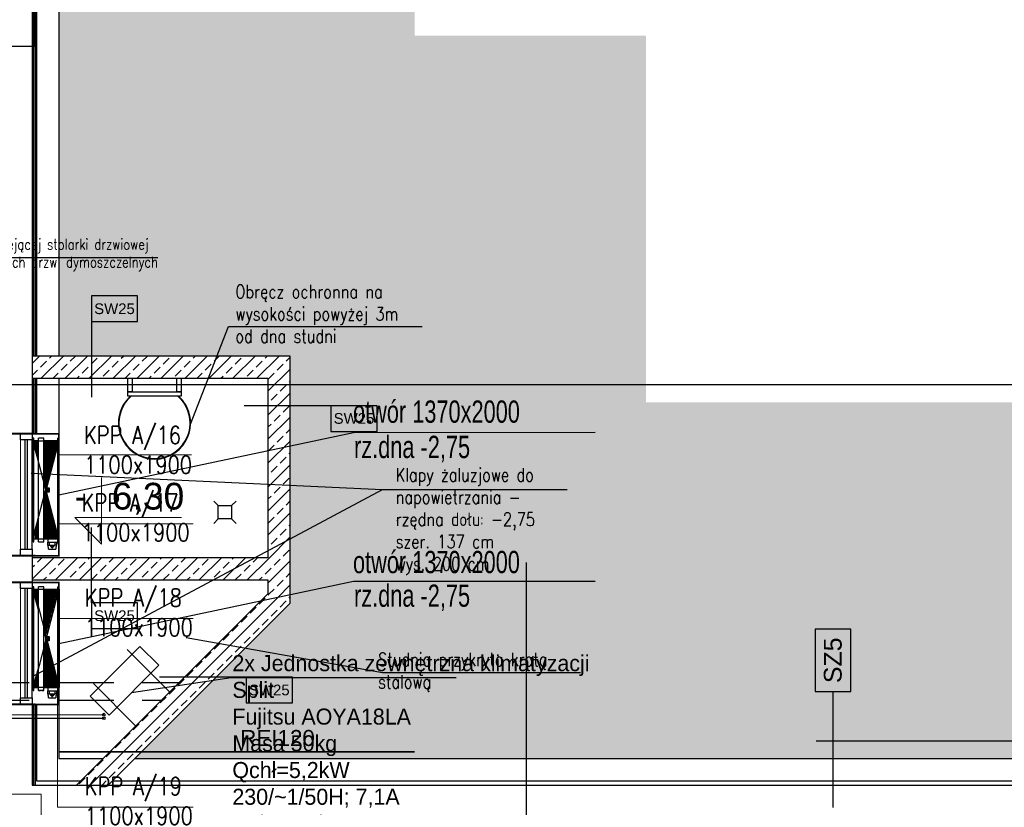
# Model space of a CAD drawing. Header units: centimetres. Extents: x -228435 to 46820, y -89367 to 152985.
# Tile 158 of 252: x -22230 to -11165, y 77352 to 86198. Entities that reach past the tile are written whole.
import ezdxf
from ezdxf.enums import TextEntityAlignment as Align

# ---------------------------------------------------------------- set-up
doc = ezdxf.new("R2010")
doc.units = ezdxf.units.CM
doc.header["$LTSCALE"] = 50
doc.header["$PDMODE"] = 35
doc.header["$PDSIZE"] = 0.1
for name, pattern in [('01-103-Went PP_poziom-0_5$0$DASHED', [0.75, 0.5, -0.25]), ('Kondygnacja  -0_5$0$DOT2', [3.175, 0, -3.175]), ('Kondygnacja  -0_5$0$HIDDEN', [9.525, 6.35, -3.175]), ('Osie rzutów$0$DASHDOT2', [12.7, 6.35, -3.175, 0, -3.175]), ('SU Lampy kwadratowe  -1$0$HIDDENX2', [19.05, 12.7, -6.35])]:
    doc.linetypes.add(name, pattern=pattern)
doc.layers.get('0').update_dxf_attribs({"color": 8})
doc.layers.get('DEFPOINTS').update_dxf_attribs({"color": 8})
for name, color, linetype in [('01-103-Went PP_poziom-0_5$0$L_Nawiew', 3, 'Continuous'), ('bgde_AJ_opis', 7, 'Continuous'), ('bgde_freon', 6, 'Continuous'), ('bgde_otwory', 170, 'Continuous'), ('bgde_urządzenia', 3, 'Continuous'), ('bgde_wymiary tłumik VAV', 7, 'Continuous'), ('Kondygnacja  -0_5$0$ARCH_CIENKIE_IST', 8, 'Continuous'), ('Kondygnacja  -0_5$0$ARCH_GRUNT', 8, 'Continuous'), ('Kondygnacja  -0_5$0$ARCH_INFO_KOTY_WYSOKOŚCIOWE_IST', 8, 'Continuous'), ('Kondygnacja  -0_5$0$ARCH_INFO_ODPORNOŚĆ OGNIOWA', 8, 'Continuous'), ('Kondygnacja  -0_5$0$ARCH_INFO_OPISY', 8, 'Continuous'), ('Kondygnacja  -0_5$0$ARCH_INFO_OPISY_PRZEGRODY', 8, 'Continuous'), ('Kondygnacja  -0_5$0$ARCH_INFO_OPISY_PRZEGRODY_IST', 8, 'Continuous'), ('Kondygnacja  -0_5$0$ARCH_MUROWANE_IST', 8, 'Continuous'), ('Kondygnacja  -0_5$0$ARCH_PROFILE', 8, 'Continuous'), ('Kondygnacja  -0_5$0$ARCH_STAL', 8, 'Continuous'), ('Kondygnacja  -0_5$0$ARCH_SZKŁO', 8, 'Continuous'), ('Kondygnacja  -0_5$0$ARCH_WYBURZENIA', 8, 'Kondygnacja  -0_5$0$DOT2'), ('Kondygnacja  -0_5$0$ARCH_WYPOSAŻENIE_SANITARNE', 8, 'Continuous'), ('Kondygnacja  -0_5$0$ARCH_WYPOSAŻENIE_SANITARNE_IST', 8, 'Continuous'), ('Kondygnacja  -0_5$0$ARCH_ŚLUSARKA_DRZWI', 8, 'Continuous'), ('Kondygnacja  -0_5$0$ARCH_ŻELBET', 8, 'Continuous'), ('Kondygnacja  -0_5$0$ARCH_ŻELBET_IST', 8, 'Continuous'), ('Kondygnacja  -0_5$0$DRABINA', 8, 'Continuous'), ('Osie rzutów$0$ARCH_INFO_OSIE_IST', 8, 'Osie rzutów$0$DASHDOT2'), ('Osie rzutów$0$ARCH_INFO_OSIE_OPISY_IST', 8, 'Continuous')]:
    doc.layers.add(name, color=color, linetype=linetype)
for name, color, linetype, lineweight in [('bgde_klapy opis', 2, 'Continuous', 20), ('bgde_klapy p.poż.', 240, 'Continuous', 30), ('Kondygnacja  -0_5$0$ARCH_INFO_KOTY_WYSOKOŚCIOWE', 8, 'Continuous', 15), ('Kondygnacja  -0_5$0$ARCH_INFO_WYMIARY', 8, 'Continuous', 9), ('Kondygnacja  -0_5$0$ARCH_WIDOK', 8, 'Continuous', 13)]:
    doc.layers.add(name, color=color, linetype=linetype, lineweight=lineweight)
doc.styles.add('01-103-Went PP_poziom-0_5$0$Arial', font='ARIAL.TTF')
doc.styles.add('Kondygnacja  -0_5$0$Arial', font='ARIAL.TTF')
doc.styles.add('Kondygnacja  -0_5$0$Romans', font='Romans.shx', dxfattribs={"width": 0.7})
doc.styles.add('Kondygnacja  -0_5$0$ROMANS-50-CM', font='romans.shx', dxfattribs={"width": 0.8, "height": 10})
doc.styles.add('Kondygnacja  -0_5$0$Standard', font='txt')
doc.styles.add('Kondygnacja +0$0$ROMANS-50-CM', font='romans.shx', dxfattribs={"width": 0.8, "height": 10})
doc.styles.add('st rom', font='Romans.shx', dxfattribs={"width": 0.8})
doc.dimstyles.new('Kondygnacja  -0_5$0$ISO-25', dxfattribs={"dimtxt": 2.5, "dimasz": 2.5, "dimexe": 1.25, "dimexo": 0.625, "dimtad": 1, "dimtxsty": 'Kondygnacja  -0_5$0$Standard', "dimcen": 2.5, "dimadec": 0, "dimazin": 0, "dimtfac": 1, "dimtmove": 0, "dimatfit": 3, "dimfxl": 0, "dimarcsym": 0})
doc.dimstyles.new('Kondygnacja  -0_5$0$Wymiary 1-100', dxfattribs={"dimtxt": 12, "dimasz": 10, "dimexe": 5, "dimexo": 0, "dimgap": 4, "dimtad": 1, "dimrnd": 0.5, "dimzin": 12, "dimdsep": 46, "dimtxsty": 'Kondygnacja  -0_5$0$Romans', "dimblk": 'Kondygnacja  -0_5$0$_Oblique', "dimcen": 10, "dimdle": 10, "dimclrt": 55, "dimazin": 0, "dimtfac": 1, "dimtmove": 1, "dimatfit": 3, "dimfxl": 0, "dimtolj": 1, "dimtzin": 0, "dimarcsym": 0})
pattern_1 = [(45, (-121140, -45000), (-134.70384, 134.70384), []), (45, (-121005.3, -45000), (-134.70384, 134.70384), [95.25, -47.625])]

# ---------------------------------------------------------------- blocks, each defined once
blk = doc.blocks.new('Osie rzutów')
at = {"layer": 'Osie rzutów$0$ARCH_INFO_OSIE_IST', "ltscale": 10}
for p, q in [((7947.38, 12710), (13655, 12710)), ((10460, 12510), (10460, 4623.26)), ((4436.04, 12310), (13655, 12310))]:
    blk.add_line(p, q, dxfattribs=at)
blk = doc.blocks.new('Kondygnacja  -0_5$0$_Dot')
at = {"color": 0, "linetype": 'ByBlock', "lineweight": -2}
blk.add_line((-0.5, 0), (-1, 0), dxfattribs=at)
at = {"color": 0, "linetype": 'ByBlock', "const_width": 0.5}
blk.add_lwpolyline([(-0.25, 0, 1), (0.25, 0, 1)], format="xyb", close=True, dxfattribs=at)
blk = doc.blocks.new('Kondygnacja  -0_5$0$_Oblique')
at = {"color": 0, "linetype": 'ByBlock', "lineweight": -2}
blk.add_line((-0.5, -0.5), (0.5, 0.5), dxfattribs=at)
blk = doc.blocks.new('*D117')
at = {"layer": 'DEFPOINTS', "color": 0}
for p in [(-17790, 77900), (-21790, 76764), (-17790, 76764)]:
    blk.add_point(p, dxfattribs=at)
at = {"layer": 'Kondygnacja  -0_5$0$ARCH_INFO_WYMIARY', "color": 0, "lineweight": -2}
for p, q in [((-21800, 76764), (-17780, 76764)), ((-21790, 76764), (-21790, 76769)), ((-17790, 76772), (-17790, 76759))]:
    blk.add_line(p, q, dxfattribs=at)
at = {"layer": 'Kondygnacja  -0_5$0$ARCH_INFO_WYMIARY', "color": 0, "lineweight": -2, "xscale": 10, "yscale": 10, "zscale": 10, "rotation": 180}
blk.add_blockref('Kondygnacja  -0_5$0$_Oblique', (-21790, 76764), dxfattribs=at)
at = {"layer": 'Kondygnacja  -0_5$0$ARCH_INFO_WYMIARY', "color": 0, "lineweight": -2, "xscale": 10, "yscale": 10, "zscale": 10}
blk.add_blockref('Kondygnacja  -0_5$0$_Oblique', (-17790, 76764), dxfattribs=at)
at = {"layer": 'Kondygnacja  -0_5$0$ARCH_INFO_WYMIARY', "color": 55, "insert": (-19790, 76774), "char_height": 12, "attachment_point": 5, "style": 'Kondygnacja  -0_5$0$Romans'}
blk.add_mtext('\\A1;4000', dxfattribs=at)
blk = doc.blocks.new('Kondygnacja  -0_5$0$Poziom 0_część B$0$WPUST PODŁOGOWY')
for points in [[(-12.5, 12.5), (-7.5, 7.5)], [(12.5, 12.5), (7.5, 7.5)], [(-7.5, -7.5), (-12.5, -12.5)], [(7.5, -7.5), (12.5, -12.5)]]:
    blk.add_lwpolyline(points)
blk.add_lwpolyline([(-7.5, 7.5), (7.5, 7.5), (7.5, -7.5), (-7.5, -7.5)], close=True)
blk = doc.blocks.new('Kondygnacja  -0_5$0$kota wysokościowa względna wykończeniowa')
at = {"layer": 'Kondygnacja  -0_5$0$ARCH_INFO_KOTY_WYSOKOŚCIOWE'}
blk.add_lwpolyline([(0, 50), (0, 0), (-20, 20), (60, 20)], dxfattribs=at)
at = {"layer": 'Kondygnacja  -0_5$0$ARCH_INFO_KOTY_WYSOKOŚCIOWE', "style": 'Kondygnacja  -0_5$0$Arial'}
for tag, p in [('%%P', (-20, 20)), ('205', (0, 20))]:
    blk.add_attdef(tag, text='', height=20, dxfattribs=at).set_placement(p, align=Align.BOTTOM_LEFT)
blk = doc.blocks.new('*D212')
at = {"layer": 'DEFPOINTS', "color": 0}
for p in [(-30586, 81900), (-30681, 12490), (9064, 12490)]:
    blk.add_point(p, dxfattribs=at)
at = {"layer": 'Kondygnacja  -0_5$0$ARCH_INFO_WYMIARY', "color": 0, "lineweight": -2}
for p, q in [((-30673, 81900), (-30686, 81900)), ((-30681, 81910), (-30681, 12480)), ((-30673, 12490), (-30686, 12490))]:
    blk.add_line(p, q, dxfattribs=at)
at = {"layer": 'Kondygnacja  -0_5$0$ARCH_INFO_WYMIARY', "color": 0, "lineweight": -2, "xscale": 10, "yscale": 10, "zscale": 10}
for p, rotation in [((-30681, 81900), 90), ((-30681, 12490), 270)]:
    blk.add_blockref('Kondygnacja  -0_5$0$_Oblique', p, dxfattribs=dict(at, rotation=rotation))
at = {"layer": 'Kondygnacja  -0_5$0$ARCH_INFO_WYMIARY', "color": 55, "insert": (-30691, 47195), "char_height": 12, "attachment_point": 5, "rotation": 90, "style": 'Kondygnacja  -0_5$0$Romans'}
blk.add_mtext('\\A1;69410.5', dxfattribs=at)
blk = doc.blocks.new('*D214')
at = {"layer": 'DEFPOINTS', "color": 0}
for p in [(-30500, 78695), (-30681, 77500), (9064, 77500)]:
    blk.add_point(p, dxfattribs=at)
at = {"layer": 'Kondygnacja  -0_5$0$ARCH_INFO_WYMIARY', "color": 0, "lineweight": -2}
for p, q in [((-30673, 78695), (-30686, 78695)), ((-30681, 78705), (-30681, 77490)), ((-30673, 77500), (-30686, 77500))]:
    blk.add_line(p, q, dxfattribs=at)
at = {"layer": 'Kondygnacja  -0_5$0$ARCH_INFO_WYMIARY', "color": 0, "lineweight": -2, "xscale": 10, "yscale": 10, "zscale": 10}
for p, rotation in [((-30681, 78695), 90), ((-30681, 77500), 270)]:
    blk.add_blockref('Kondygnacja  -0_5$0$_Oblique', p, dxfattribs=dict(at, rotation=rotation))
at = {"layer": 'Kondygnacja  -0_5$0$ARCH_INFO_WYMIARY', "color": 55, "insert": (-30691, 78098), "char_height": 12, "attachment_point": 5, "rotation": 90, "style": 'Kondygnacja  -0_5$0$Romans'}
blk.add_mtext('\\A1;1195', dxfattribs=at)
blk = doc.blocks.new('*D234')
at = {"layer": 'DEFPOINTS', "color": 0}
for p in [(-23158, 81800), (9805, 81800), (-23091, 78400)]:
    blk.add_point(p, dxfattribs=at)
at = {"layer": 'Kondygnacja  -0_5$0$ARCH_INFO_WYMIARY', "color": 0, "lineweight": -2}
for p, q in [((-23150, 81800), (-23163, 81800)), ((-23158, 78390), (-23158, 81810)), ((-23150, 78400), (-23163, 78400))]:
    blk.add_line(p, q, dxfattribs=at)
at = {"layer": 'Kondygnacja  -0_5$0$ARCH_INFO_WYMIARY', "color": 0, "lineweight": -2, "xscale": 10, "yscale": 10, "zscale": 10}
for p, rotation in [((-23158, 81800), 90), ((-23158, 78400), 270)]:
    blk.add_blockref('Kondygnacja  -0_5$0$_Oblique', p, dxfattribs=dict(at, rotation=rotation))
at = {"layer": 'Kondygnacja  -0_5$0$ARCH_INFO_WYMIARY', "color": 55, "insert": (-23168, 80100), "char_height": 12, "attachment_point": 5, "rotation": 90, "style": 'Kondygnacja  -0_5$0$Romans'}
blk.add_mtext('\\A1;3400', dxfattribs=at)
blk = doc.blocks.new('*U517')
at = {"layer": '01-103-Went PP_poziom-0_5$0$L_Nawiew', "color": 7, "linetype": '01-103-Went PP_poziom-0_5$0$DASHED', "lineweight": -3}
for p, q in [((-145, 581.5), (-135, 581.5)), ((-145, -581.5), (-145, 581.5)), ((-135, -581.5), (-135, 581.5)), ((25, 581.5), (85, 581.5)), ((25, -581.5), (25, 581.5)), ((85, -581.5), (85, 581.5)), ((135, 581.5), (145, 581.5)), ((135, -581.5), (135, 581.5)), ((145, -581.5), (145, 581.5)), ((-145, 550), (25, 550)), ((85, 550), (145, 550)), ((25, -550), (-145, -550)), ((-130, -550), (-130, -585)), ((-20, -550), (-20, -585)), ((145, -550), (85, -550)), ((-135, -581.5), (-145, -581.5)), ((-20, -585), (-130, -585)), ((-125, -582.5), (-125, -602.5)), ((-120.01, -585), (-120.01, -620)), ((-120.01, -620), (-100, -620)), ((-115, -620), (-110, -666)), ((-100, -585), (-100, -620)), ((-40, -620), (-100, -620)), ((-90, -620), (-90, -635.5)), ((-50, -635.5), (-90, -635.5)), ((-66, -651), (-74, -651)), ((-50, -620), (-50, -635.5)), ((-40, -620), (-40, -585)), ((-19.99, -620), (-40, -620)), ((-30, -666), (-25, -620)), ((-19.99, -620), (-19.99, -585)), ((85, -581.5), (25, -581.5)), ((145, -581.5), (135, -581.5)), ((-30, -666), (-110, -666))]:
    blk.add_line(p, q, dxfattribs=at)
blk = doc.blocks.new('*U518')
at = {"color": 0, "linetype": 'ByBlock', "lineweight": -2}
for p, q in [((-145, 582), (-135, 582)), ((-145, -581), (-145, 582)), ((-135, -581), (-135, 582)), ((25, 582), (85, 582)), ((25, -581), (25, 582)), ((85, -581), (85, 582)), ((135, 582), (145, 582)), ((135, -581), (135, 582)), ((145, -581), (145, 582)), ((-135, 550), (25, 550)), ((85, 550), (135, 550)), ((25, -550), (-135, -550)), ((-130, -550), (-130, -585)), ((-20, -550), (-20, -585)), ((135, -550), (85, -550)), ((-135, -581), (-145, -581)), ((-20, -585), (-130, -585)), ((-125, -585), (-125, -602)), ((-120, -585), (-120, -620)), ((-120, -620), (-100, -620)), ((-115, -620), (-110, -666)), ((-100, -585), (-100, -620)), ((-40, -620), (-100, -620)), ((-90, -620), (-90, -635)), ((-50, -635), (-90, -635)), ((-74, -635), (-74, -651)), ((-66, -651), (-74, -651)), ((-66, -651), (-66, -635)), ((-50, -620), (-50, -635)), ((-40, -620), (-40, -585)), ((-20, -620), (-40, -620)), ((-30, -666), (-25, -620)), ((-20, -620), (-20, -585)), ((-20, -585), (-20, -585)), ((85, -581), (25, -581)), ((145, -581), (135, -581)), ((-30, -666), (-110, -666))]:
    blk.add_line(p, q, dxfattribs=at)
at = {"linetype": 'Continuous', "lineweight": -3}
for p, q in [((-135, 512), (25, -95)), ((-120, 455), (-120, 550)), ((-105, 398), (-105, 550)), ((-90, 341), (-90, 550)), ((-75, 284), (-75, 550)), ((-60, 228), (-60, 550)), ((-45, 171), (-45, 550)), ((-30, 114), (-30, 550)), ((-15, 57), (-15, 550)), ((0, 0), (0, 550)), ((0, 0), (0, 550)), ((15, 57), (15, 550)), ((85, 322), (135, 512)), ((90, 341), (90, 550)), ((105, 398), (105, 550)), ((120, 455), (120, 550)), ((-135, -512), (25, 95)), ((-35, 25), (-35, -25)), ((0, 25), (-35, 25)), ((-13, 16), (-31, 16)), ((-31, 16), (-31, 10)), ((-13, 10), (-31, 10)), ((-13, 3), (-31, 3)), ((-31, 3), (-31, -3)), ((-13, 18), (-4, 13)), ((-13, 18), (-13, 16)), ((-13, 8), (-4, 13)), ((-13, 8), (-13, 10)), ((-13, 5), (-4, 0)), ((-13, 5), (-13, 3)), ((-13, -5), (-4, 0)), ((0, -25), (0, 25)), ((0, 0), (0, -550)), ((0, 0), (0, -550)), ((-35, -25), (0, -25)), ((-13, -3), (-31, -3)), ((-13, -9), (-31, -9)), ((-31, -9), (-31, -15)), ((-13, -15), (-31, -15)), ((-15, -57), (-15, -550)), ((-13, -5), (-13, -3)), ((-13, -7), (-4, -12)), ((-13, -7), (-13, -9)), ((-13, -17), (-4, -12)), ((-13, -17), (-13, -15)), ((15, -57), (15, -550)), ((-45, -171), (-45, -550)), ((-30, -114), (-30, -550)), ((-75, -284), (-75, -550)), ((-60, -228), (-60, -550)), ((85, -322), (135, -512)), ((-105, -398), (-105, -550)), ((-90, -341), (-90, -550)), ((90, -341), (90, -550)), ((105, -398), (105, -550)), ((-120, -455), (-120, -550)), ((120, -455), (120, -550))]:
    blk.add_line(p, q, dxfattribs=at)
at = {"layer": '01-103-Went PP_poziom-0_5$0$L_Nawiew', "color": 7, "linetype": '01-103-Went PP_poziom-0_5$0$DASHED', "lineweight": -3}
blk.add_line((-125, -585), (-125, -582), dxfattribs=at)
blk = doc.blocks.new('*U519')
at = {"layer": '01-103-Went PP_poziom-0_5$0$L_Nawiew', "color": 7, "linetype": '01-103-Went PP_poziom-0_5$0$DASHED', "lineweight": -3}
for p, q in [((-145, 581.5), (-135, 581.5)), ((-145, -581.5), (-145, 581.5)), ((-135, -581.5), (-135, 581.5)), ((25, 581.5), (85, 581.5)), ((25, -581.5), (25, 581.5)), ((85, -581.5), (85, 581.5)), ((135, 581.5), (145, 581.5)), ((135, -581.5), (135, 581.5)), ((145, -581.5), (145, 581.5)), ((-145, 550), (25, 550)), ((85, 550), (145, 550)), ((25, -550), (-145, -550)), ((-130, -550), (-130, -585)), ((-20, -550), (-20, -585)), ((145, -550), (85, -550)), ((-135, -581.5), (-145, -581.5)), ((-20, -585), (-130, -585)), ((-125, -582.5), (-125, -602.5)), ((-120.01, -585), (-120.01, -620)), ((-120.01, -620), (-100, -620)), ((-115, -620), (-110, -666)), ((-100, -585), (-100, -620)), ((-40, -620), (-100, -620)), ((-90, -620), (-90, -635.5)), ((-50, -635.5), (-90, -635.5)), ((-66, -651), (-74, -651)), ((-50, -620), (-50, -635.5)), ((-40, -620), (-40, -585)), ((-19.99, -620), (-40, -620)), ((-30, -666), (-25, -620)), ((-19.99, -620), (-19.99, -585)), ((85, -581.5), (25, -581.5)), ((145, -581.5), (135, -581.5)), ((-30, -666), (-110, -666))]:
    blk.add_line(p, q, dxfattribs=at)
blk = doc.blocks.new('*U520')
at = {"color": 0, "linetype": 'ByBlock', "lineweight": -2}
for p, q in [((-145, 582), (-135, 582)), ((-145, -582), (-145, 582)), ((-135, -582), (-135, 582)), ((25, 582), (85, 582)), ((25, -582), (25, 582)), ((85, -582), (85, 582)), ((135, 582), (145, 582)), ((135, -582), (135, 582)), ((145, -582), (145, 582)), ((-135, 550), (25, 550)), ((85, 550), (135, 550)), ((25, -550), (-135, -550)), ((-130, -550), (-130, -585)), ((-20, -550), (-20, -585)), ((135, -550), (85, -550)), ((-135, -582), (-145, -582)), ((-20, -585), (-130, -585)), ((-125, -585), (-125, -602)), ((-120, -585), (-120, -620)), ((-120, -620), (-100, -620)), ((-115, -620), (-110, -666)), ((-100, -585), (-100, -620)), ((-40, -620), (-100, -620)), ((-90, -620), (-90, -636)), ((-50, -636), (-90, -636)), ((-74, -636), (-74, -651)), ((-66, -651), (-74, -651)), ((-66, -651), (-66, -636)), ((-50, -620), (-50, -636)), ((-40, -620), (-40, -585)), ((-20, -620), (-40, -620)), ((-30, -666), (-25, -620)), ((-20, -620), (-20, -585)), ((-20, -585), (-20, -585)), ((85, -582), (25, -582)), ((145, -582), (135, -582)), ((-30, -666), (-110, -666))]:
    blk.add_line(p, q, dxfattribs=at)
at = {"linetype": 'Continuous', "lineweight": -3}
for p, q in [((-135, 512), (25, -95)), ((-120, 455), (-120, 550)), ((-105, 398), (-105, 550)), ((-90, 341), (-90, 550)), ((-75, 284), (-75, 550)), ((-60, 228), (-60, 550)), ((-45, 171), (-45, 550)), ((-30, 114), (-30, 550)), ((-15, 57), (-15, 550)), ((0, 0), (0, 550)), ((0, 0), (0, 550)), ((15, 57), (15, 550)), ((85, 322), (135, 512)), ((90, 341), (90, 550)), ((105, 398), (105, 550)), ((120, 455), (120, 550)), ((-135, -512), (25, 95)), ((-35, 25), (-35, -25)), ((0, 25), (-35, 25)), ((-13, 16), (-31, 16)), ((-31, 16), (-31, 10)), ((-13, 10), (-31, 10)), ((-13, 3), (-31, 3)), ((-31, 3), (-31, -3)), ((-13, 18), (-4, 12)), ((-13, 18), (-13, 16)), ((-13, 8), (-4, 12)), ((-13, 8), (-13, 10)), ((-13, 5), (-4, 0)), ((-13, 5), (-13, 3)), ((-13, -5), (-4, 0)), ((0, -25), (0, 25)), ((0, 0), (0, -550)), ((0, 0), (0, -550)), ((-35, -25), (0, -25)), ((-13, -3), (-31, -3)), ((-13, -10), (-31, -10)), ((-31, -10), (-31, -16)), ((-13, -16), (-31, -16)), ((-15, -57), (-15, -550)), ((-13, -5), (-13, -3)), ((-13, -8), (-4, -12)), ((-13, -8), (-13, -10)), ((-13, -18), (-4, -12)), ((-13, -18), (-13, -16)), ((15, -57), (15, -550)), ((-45, -171), (-45, -550)), ((-30, -114), (-30, -550)), ((-75, -284), (-75, -550)), ((-60, -228), (-60, -550)), ((85, -322), (135, -512)), ((-105, -398), (-105, -550)), ((-90, -341), (-90, -550)), ((90, -341), (90, -550)), ((105, -398), (105, -550)), ((-120, -455), (-120, -550)), ((120, -455), (120, -550))]:
    blk.add_line(p, q, dxfattribs=at)
at = {"layer": '01-103-Went PP_poziom-0_5$0$L_Nawiew', "color": 7, "linetype": '01-103-Went PP_poziom-0_5$0$DASHED', "lineweight": -3}
blk.add_line((-125, -585), (-125, -582), dxfattribs=at)
blk = doc.blocks.new('A$C645C5415')
at = {"layer": 'bgde_AJ_opis'}
for p, q in [((51285, 73807, 1920), (50166, 73639)), ((53816, 73807, 1920), (51286, 73807, 1920))]:
    blk.add_line(p, q, dxfattribs=at)
at = {"layer": 'bgde_freon'}
for p, q in [((40553, 73388, 1920), (49854, 73393, 1920)), ((38838, 73352, 1920), (49854, 73352, 1920))]:
    blk.add_line(p, q, dxfattribs=at)
for centre in [(49854, 73393, 1920), (49854, 73352, 1920)]:
    blk.add_circle(centre, 15, dxfattribs=at)
at = {"layer": 'bgde_urządzenia'}
for p, q in [((50596, 73646), (50119, 74123)), ((50215, 73265), (49738, 73742))]:
    blk.add_line(p, q, dxfattribs=at)
blk.add_lwpolyline([(49702, 73600), (50261, 74159), (50473, 73947), (49914, 73388)], close=True, dxfattribs=at)
at = {"layer": 'bgde_AJ_opis', "insert": (51300, 74061, 1920), "char_height": 180, "width": 4230.27, "attachment_point": 1}
blk.add_mtext('2x Jednostka zewnętrzna klimatyzacji Split\\PFujitsu AOYA18LA\\PMasa 50kg\\PQchł=5,2kW\\P230/~1/50H; 7,1A\\PNel=1,62kW\\Pwys/szer/gł: 580/790/300mm\\PTRYB PRACY: 1+1rezerwa\\PRozstaw podpór: 540mm', dxfattribs=at)

msp = doc.modelspace()

# ---------------------------------------------------------------- hatches: boundary and pattern name
at = {"layer": 'Kondygnacja  -0_5$0$ARCH_GRUNT', "linetype": 'Continuous', "lineweight": 5}
h = msp.add_hatch(dxfattribs=at)
h.set_pattern_fill('EARTH', color=256, scale=150.000081, angle=45, style=0)
h.set_pattern_definition([(45, (-121140, -45000), (-1e-09, 1347.039), [952.5005, -952.5005]), (45, (-121392.6, -44747.4), (-1e-09, 1347.039), [952.5005, -952.5005]), (45, (-121645.1, -44494.9), (-1e-09, 1347.039), [952.5005, -952.5005]), (135, (-121645.1, -44326.5), (-1347.039, -1e-09), [952.5005, -952.5005]), (135, (-121392.6, -44073.9), (-1347.039, -1e-09), [952.5005, -952.5005]), (135, (-121140, -43821.3), (-1347.039, -1e-09), [952.5005, -952.5005])])
h.paths.add_polyline_path([(-109800.334, 65464.54), (-97514.874, 77750), (-71890, 77750), (-71890, 102550), (-45638.959, 102550), (-33938.959, 90850), (-21790, 90850), (-21790, 82420), (-19190, 82420), (-19190, 79646.447), (-20488.223, 78348.223), (-20936.447, 77900), (-10065.736, 77900), (13934.264, 53900), (20210, 53900), (20210, 43250), (19310, 43250), (19310, 42946.447), (17513.553, 41150), (14360, 41150), (14360, 40060), (28010, 40070.689), (28010, 44557.06), (28010, 49088.932), (24210, 51112.647), (24210, 57900), (15591.118, 57900), (-8408.882, 81900), (-15190, 81900), (-15190, 86020), (-17790, 86020), (-17790, 94850), (-32282.105, 94850), (-43982.105, 106550), (-75890, 106550), (-75890, 81750), (-99171.728, 81750), (-112628.761, 68292.967)])
at = {"layer": 'Kondygnacja  -0_5$0$ARCH_ŻELBET', "linetype": 'Continuous', "lineweight": -3}
h = msp.add_hatch(dxfattribs=at)
h.set_pattern_fill('ANSI33', color=256, scale=30, style=0)
h.set_pattern_definition(pattern_1)
h.paths.add_polyline_path([(-22090, 82420), (-22090, 82170), (-19440, 82170), (-19190, 82420)], flags=0)
h = msp.add_hatch(dxfattribs=at)
h.set_pattern_fill('ANSI33', color=256, scale=30, angle=-360, style=0)
h.set_pattern_definition(pattern_1)
h.paths.add_polyline_path([(-19190, 82420), (-19440, 82170), (-19440, 80155), (-19377.5, 80030), (-19190, 80030)], flags=0)
h.paths.add_polyline_path([(-19190, 80030), (-19377.5, 80030), (-19440, 79905), (-19440, 79750), (-19190, 79646.447)], flags=0)
h = msp.add_hatch(dxfattribs=at)
h.set_pattern_fill('ANSI33', color=256, scale=30, style=0)
h.set_pattern_definition(pattern_1)
h.paths.add_polyline_path([(-22090, 80155), (-22090, 79905), (-19440, 79905), (-19377.5, 80030), (-19440, 80155)], flags=0)
h = msp.add_hatch(dxfattribs=at)
h.set_pattern_fill('ANSI33', color=256, scale=30, angle=-360, style=0)
h.set_pattern_definition([(45, (-121140, -45000), (-134.70384, 134.70384), []), (45, (-121005.3, -45000), (-134.70384, 134.70384), [95.25, -47.625])])
h.paths.add_polyline_path([(-19190, 79646.447), (-19440, 79750), (-21590, 77600), (-21236.447, 77600)], flags=0)

# ---------------------------------------------------------------- linework, layer by layer
at = {"layer": 'bgde_klapy opis'}
for p, q in [((-20298.504, 81312.596), (-21808.735, 81312.596)), ((-20279.775, 80535.264), (-21804.399, 80535.264)), ((-20279.775, 79473.758, -177.598), (-21804.399, 79473.758, -177.598)), ((-21804.399, 77354.316), (-21804.399, 78697.82, 674.041)), ((-20279.775, 77354.316), (-21804.399, 77354.316))]:
    msp.add_line(p, q, dxfattribs=at)
at = {"layer": 'bgde_klapy p.poż.'}
for p, q in [((-22081.431, 81468.016, 1920), (-21793.659, 80364.535, 1920)), ((-22081.431, 80364.535, 1920), (-21793.659, 81468.016, 1920)), ((-22072.539, 79801.301, 674.041), (-21784.767, 78697.82, 674.041)), ((-22072.539, 78697.82, 674.041), (-21784.767, 79801.301, 674.041))]:
    msp.add_line(p, q, dxfattribs=at)
for points, elevation in [([(-22081.431, 81468.016), (-21793.659, 81468.016), (-21793.659, 80364.535), (-22081.431, 80364.535)], 1920), ([(-22072.539, 79801.301), (-21784.767, 79801.301), (-21784.767, 78697.82), (-22072.539, 78697.82)], 674.041)]:
    msp.add_lwpolyline(points, close=True, dxfattribs=dict(at, elevation=elevation))
at = {"layer": 'bgde_otwory', "ltscale": 6}
for p, q in [((-21790, 80861.048, 1615), (-18479.47, 81560.374, 1920)), ((-18479.47, 81560.374, 1920), (-15762.795, 81563.897, 1920)), ((-21790, 79190.781, 1615), (-18479.47, 79890.106, 1920)), ((-18479.47, 79890.106, 1920), (-15762.795, 79893.629, 1920))]:
    msp.add_line(p, q, dxfattribs=at)
at = {"layer": 'bgde_otwory', "const_width": 20, "elevation": 1615}
for points in [[(-22340, 80176.048), (-22340, 81546.048), (-21790, 81546.048), (-21790, 80176.048)], [(-22340, 78505.781), (-22340, 79875.781), (-21790, 79875.781), (-21790, 78505.781)]]:
    msp.add_lwpolyline(points, close=True, dxfattribs=at)
at = {"layer": 'Kondygnacja  -0_5$0$ARCH_CIENKIE_IST', "ltscale": 4}
for p, q in [((-22075, 90565), (-22075, 82420)), ((-22055, 90585), (-22055, 82420)), ((-22075, 82170), (-22075, 81550)), ((-22055, 82170), (-22055, 81550)), ((-22075, 78510), (-22075, 77600)), ((-22055, 78510), (-22055, 77600))]:
    msp.add_line(p, q, dxfattribs=at)
for points in [[(-22075, 81550), (-22055, 81550)], [(-22055, 80180), (-22075, 80180)], [(-22075, 79880), (-22055, 79880)], [(-22055, 78510), (-22075, 78510)]]:
    msp.add_lwpolyline(points, dxfattribs=at)
at = {"layer": 'Kondygnacja  -0_5$0$ARCH_INFO_ODPORNOŚĆ OGNIOWA', "const_width": 20}
msp.add_lwpolyline([(-21790, 77974.18), (-17790, 77974.18)], dxfattribs=at)
at = {"layer": 'Kondygnacja  -0_5$0$ARCH_INFO_OPISY_PRZEGRODY'}
for points in [[(-21424.54, 82806.74), (-20904.54, 82806.74), (-20904.54, 83094.74), (-21424.54, 83094.74), (-21424.54, 82806.74)], [(-18733.02, 81574.598), (-18213.02, 81574.598), (-18213.02, 81862.598), (-18733.02, 81862.598), (-18733.02, 81574.598)], [(-21424.54, 79359.631), (-20904.54, 79359.631), (-20904.54, 79647.631), (-21424.54, 79647.631), (-21424.54, 79359.631)], [(-19684.68, 78524.827), (-19164.68, 78524.827), (-19164.68, 78812.827), (-19684.68, 78812.827), (-19684.68, 78524.827)]]:
    msp.add_lwpolyline(points, close=True, dxfattribs=at)
for points in [[(-21424.54, 82806.74), (-21424.54, 81958.762)], [(-18733.02, 81862.598), (-19705.963, 81862.598)], [(-21424.54, 79647.631), (-21424.54, 80495.609)], [(-19684.68, 78812.827), (-20657.623, 78812.827)]]:
    msp.add_lwpolyline(points, dxfattribs=at)
at = {"layer": 'Kondygnacja  -0_5$0$ARCH_INFO_OPISY_PRZEGRODY_IST'}
msp.add_lwpolyline([(-13091.475, 78652.93), (-12891.475, 78652.93), (-12891.475, 79352.93), (-13291.475, 79352.93), (-13291.475, 78652.93), (-13091.475, 78652.93), (-13091.475, 77350)], dxfattribs=at)
at = {"layer": 'Kondygnacja  -0_5$0$ARCH_MUROWANE_IST', "ltscale": 4}
for p, q in [((-21790, 90850), (-21790, 82420)), ((-22040, 90600), (-22040, 82420)), ((-22040, 82170), (-22040, 81550)), ((-21790, 82170), (-21790, 81550)), ((-22040, 78510), (-22040, 77650)), ((-21790, 78510), (-21790, 77900)), ((-21790, 77900), (-21290, 77900)), ((-21790, 77900), (-21290, 77900)), ((-20936.447, 77900), (-10065.736, 77900)), ((-20936.447, 77900), (-19118.91, 77900)), ((-22040, 77650), (-21540, 77650)), ((-22040, 77650), (-21540, 77650)), ((-21186.447, 77650), (-10169.289, 77650)), ((-21186.447, 77650), (-19118.91, 77650))]:
    msp.add_line(p, q, dxfattribs=at)
for points in [[(-22040, 81550), (-21790, 81550)], [(-22040, 78510), (-21790, 78510)]]:
    msp.add_lwpolyline(points, dxfattribs=at)
at = {"layer": 'Kondygnacja  -0_5$0$ARCH_PROFILE'}
for points in [[(-22090, 81480), (-22220, 81480), (-22220, 81550), (-22090, 81550)], [(-22090, 80180), (-22220, 80180), (-22220, 80250), (-22090, 80250)], [(-22090, 79810), (-22220, 79810), (-22220, 79880), (-22090, 79880)], [(-22090, 78510), (-22220, 78510), (-22220, 78580), (-22090, 78580)]]:
    msp.add_lwpolyline(points, close=True, dxfattribs=at)
at = {"layer": 'Kondygnacja  -0_5$0$ARCH_STAL'}
for points in [[(-20965, 82170), (-20965, 82020), (-21015, 82020), (-21015, 82170)], [(-20415, 82170), (-20415, 82020), (-20465, 82020), (-20465, 82170)], [(-21015, 82020), (-20415, 82020), (-20415, 81970), (-21015, 81970)]]:
    msp.add_lwpolyline(points, close=True, dxfattribs=at)
at = {"layer": 'Kondygnacja  -0_5$0$ARCH_SZKŁO'}
for points in [[(-22167.5, 80250), (-22167.5, 81480)], [(-22142.5, 80250), (-22142.5, 81480)], [(-22167.5, 78580), (-22167.5, 79810)], [(-22142.5, 78580), (-22142.5, 79810)]]:
    msp.add_lwpolyline(points, dxfattribs=at)
at = {"layer": 'Kondygnacja  -0_5$0$ARCH_WIDOK', "linetype": 'Kondygnacja  -0_5$0$HIDDEN', "ltscale": 2}
for points in [[(-22090, 80179.966), (-22090, 81550)], [(-21790, 80180), (-21790, 81550)], [(-22090, 79880), (-22090, 78510)], [(-21790, 79880), (-21790, 78510)]]:
    msp.add_lwpolyline(points, dxfattribs=at)
at = {"layer": 'Kondygnacja  -0_5$0$ARCH_WIDOK'}
for points in [[(-22220, 81480), (-22220, 80250)], [(-22220, 79810), (-22220, 78580)]]:
    msp.add_lwpolyline(points, dxfattribs=at)
msp.add_lwpolyline([(-21990, 77500), (-21990, 76500), (-23090, 76500), (-23090, 77500)], close=True, dxfattribs=at)
at = {"layer": 'Kondygnacja  -0_5$0$ARCH_WYBURZENIA', "ltscale": 4}
for p, q in [((-22075, 80180), (-22075, 79880)), ((-22055, 80180), (-22055, 79880)), ((-22040, 80180), (-22040, 79880)), ((-21790, 80180), (-21790, 79880))]:
    msp.add_line(p, q, dxfattribs=at)
for points in [[(-21790, 80180), (-22040, 80180)], [(-22040, 79880), (-21790, 79880)]]:
    msp.add_lwpolyline(points, dxfattribs=at)
at = {"layer": 'Kondygnacja  -0_5$0$ARCH_WYPOSAŻENIE_SANITARNE_IST', "linetype": 'SU Lampy kwadratowe  -1$0$HIDDENX2'}
for points in [[(-34190, 78755), (-20435, 78755)], [(-34190, 78555), (-20635, 78555)]]:
    msp.add_lwpolyline(points, dxfattribs=at)
at = {"layer": 'Kondygnacja  -0_5$0$ARCH_ŚLUSARKA_DRZWI'}
for p, q in [((-22090, 80250), (-22090, 81480)), ((-22090, 78580), (-22090, 79810))]:
    msp.add_line(p, q, dxfattribs=at)
at = {"layer": 'Kondygnacja  -0_5$0$ARCH_ŻELBET', "linetype": 'Continuous', "lineweight": 30}
for p, q in [((-22090, 82420), (-22090, 82170)), ((-19190, 82420), (-22090, 82420)), ((-19190, 79646.447), (-19190, 82420)), ((-22090, 82170), (-19440, 82170)), ((-19440, 82170), (-19440, 80155)), ((-22090, 80155), (-22090, 79905)), ((-19440, 80155), (-22090, 80155)), ((-22090, 79905), (-19440, 79905)), ((-19440, 79905), (-19440, 79750)), ((-19440, 79750), (-21590, 77600)), ((-21236.447, 77600), (-19190, 79646.447)), ((-21590, 77600), (-21236.447, 77600))]:
    msp.add_line(p, q, dxfattribs=at)
at = {"layer": 'Kondygnacja  -0_5$0$ARCH_ŻELBET_IST', "ltscale": 4}
for p, q in [((-22090, 90550), (-22090, 81550)), ((-22090, 80180), (-22090, 79880)), ((-22090, 78510), (-22090, 77600)), ((-22090, 77600), (-19118.91, 77600)), ((-22090, 77600), (-10190, 77600))]:
    msp.add_line(p, q, dxfattribs=at)
msp.add_lwpolyline([(-22590, 86300), (-22590, 85900), (-22060, 85900), (-22060, 86300)], close=True, dxfattribs=at)
for points in [[(-22090, 81550), (-22340, 81550)], [(-22090, 80180), (-22340, 80180)], [(-22090, 79880), (-22340, 79880)], [(-22090, 78510), (-22340, 78510)]]:
    msp.add_lwpolyline(points, dxfattribs=at)
at = {"layer": 'Kondygnacja  -0_5$0$DRABINA'}
for radius, start, end in [(405, 131.7449298, 48.2550702), (400, 130.9359286, 49.0640714)]:
    msp.add_arc((-20715, 81667.823), radius, start, end, dxfattribs=at)

# ---------------------------------------------------------------- block references
at = {"layer": '01-103-Went PP_poziom-0_5$0$L_Nawiew', "extrusion": (-4.44089e-16, -4.44088e-16, -1)}
for name, p in [('*U519', (21935.323, 80916.454, 326.323)), ('*U520', (21935.323, 80916.454, -674.041)), ('*U517', (21935.323, 79247.053, 326.323)), ('*U518', (21935.323, 79247.053, -674.041))]:
    msp.add_blockref(name, p, dxfattribs=at)
at = {"layer": 'bgde_wymiary tłumik VAV'}
msp.add_blockref('A$C645C5415', (-71140, 5000), dxfattribs=at)
at = {"layer": 'Kondygnacja  -0_5$0$ARCH_INFO_KOTY_WYSOKOŚCIOWE_IST'}
ref = msp.add_blockref('Kondygnacja  -0_5$0$kota wysokościowa względna wykończeniowa', (-21311.988, 80306.299), dxfattribs=dict(at, xscale=15, yscale=15, zscale=15))
ref.add_attrib('0,00', ' 6,30', dxfattribs={"layer": 'Kondygnacja  -0_5$0$ARCH_INFO_KOTY_WYSOKOŚCIOWE', "height": 300, "style": 'Kondygnacja  -0_5$0$Arial'}).set_placement((-21311.988, 80606.299), align=Align.BOTTOM_LEFT)
ref.add_attrib('%%P', '-', dxfattribs={"layer": 'Kondygnacja  -0_5$0$ARCH_INFO_KOTY_WYSOKOŚCIOWE', "height": 300, "style": 'Kondygnacja  -0_5$0$Arial'}).set_placement((-21611.988, 80606.299), align=Align.BOTTOM_LEFT)
at = {"layer": 'Kondygnacja  -0_5$0$ARCH_WYPOSAŻENIE_SANITARNE', "xscale": 10, "yscale": 10, "zscale": 10, "rotation": 270}
msp.add_blockref('Kondygnacja  -0_5$0$Poziom 0_część B$0$WPUST PODŁOGOWY', (-19923.567, 80665.343), dxfattribs=at)
at = {"layer": 'Osie rzutów$0$ARCH_INFO_OSIE_OPISY_IST', "xscale": 10, "yscale": 10, "zscale": 10}
msp.add_blockref('Osie rzutów', (-121140, -45000), dxfattribs=at)

# ---------------------------------------------------------------- texts
at = {"layer": 'bgde_klapy opis', "char_height": 200, "width": 1640.28618, "attachment_point": 1, "style": 'st rom'}
for s, insert in [('KPP A/16\\P1100x1900', (-21507.034, 81632.73)), ('KPP A/17\\P1100x1900', (-21533.685, 80874.062, -2246.323)), ('KPP A/18\\P1100x1900', (-21498.497, 79806.927)), ('KPP A/19\\P1100x1900', (-21498.497, 77689.325))]:
    msp.add_mtext(s, dxfattribs=dict(at, insert=insert))
at = {"layer": 'bgde_otwory', "style": '01-103-Went PP_poziom-0_5$0$Arial', "width": 0.7}
for s, p in [('otwór 1370x2000', (-18484.488, 81671.257, 1920)), ('rz.dna -2,75', (-18472.839, 81274.674, 1920)), ('otwór 1370x2000', (-18484.488, 79981.832, 1920)), ('rz.dna -2,75', (-18472.839, 79604.407, 1920))]:
    msp.add_text(s, height=250, dxfattribs=at).set_placement(p)
at = {"layer": 'Kondygnacja  -0_5$0$ARCH_INFO_ODPORNOŚĆ OGNIOWA', "insert": (-19332.688, 78279.273), "char_height": 180, "width": 864.18547, "attachment_point": 5, "style": 'Kondygnacja  -0_5$0$Arial'}
msp.add_mtext('\\PREI120', dxfattribs=at)
at = {"layer": 'Kondygnacja  -0_5$0$ARCH_INFO_OPISY'}
for s, insert, char_height, width, attachment_point, style in [('Demontaż istniejącej stolarki drzwiowej\\P i montaż nowych drzwi dymoszczelnych', (-23337.568, 83375.349), 120, 4312.18213, 7, 'Kondygnacja +0$0$ROMANS-50-CM'), ('Obręcz ochronna na \\Pwysokości powyżej 3m\\Pod dna studni', (-19806.477, 83219.128), 150, 6265.3268, 1, 'Kondygnacja  -0_5$0$ROMANS-50-CM'), ('Klapy żaluzjowe do\\Pnapowietrzania - \\Przędna dołu: -2,75\\Pszer. 137 cm\\Pwys. 200 cm', (-18005.166, 81161.693), 150, 6265.3268, 1, 'Kondygnacja  -0_5$0$ROMANS-50-CM'), ('Studnia przykryta kratą\\Pstalową', (-18202.304, 79087.213), 150, 6265.3268, 1, 'Kondygnacja  -0_5$0$ROMANS-50-CM')]:
    msp.add_mtext(s, dxfattribs=dict(at, insert=insert, char_height=char_height, width=width, attachment_point=attachment_point, style=style))
at = {"layer": 'Kondygnacja  -0_5$0$ARCH_INFO_OPISY_PRZEGRODY', "char_height": 120, "width": 520, "attachment_point": 5, "style": 'Kondygnacja  -0_5$0$Arial'}
for insert in [(-21164.54, 82950.74), (-18473.02, 81718.598), (-21164.54, 79503.631), (-19424.68, 78668.827)]:
    msp.add_mtext('SW25', dxfattribs=dict(at, insert=insert))
at = {"layer": 'Kondygnacja  -0_5$0$ARCH_INFO_OPISY_PRZEGRODY_IST', "insert": (-13091.475, 79002.93), "char_height": 200, "width": 700, "attachment_point": 5, "rotation": 90, "style": 'Kondygnacja  -0_5$0$Arial'}
msp.add_mtext('SZ5', dxfattribs=at)

# ---------------------------------------------------------------- dimensions: what is measured, and where the dimension line sits
at = {"layer": 'Kondygnacja  -0_5$0$ARCH_INFO_WYMIARY'}
for base, p1, p2, picture, middle in [((-30681.114, 12489.5), (-30586.301, 81900), (9064, 12489.5), '*D212', (-30691.114, 47194.75)), ((-23157.72, 81800), (-23090.846, 78400), (9804.915, 81800), '*D234', (-23167.72, 80100)), ((-30681.114, 77500), (-30500, 78695), (9064, 77500), '*D214', (-30691.114, 78097.5))]:
    dim = msp.add_linear_dim(base=base, p1=p1, p2=p2, angle=90, dimstyle='Kondygnacja  -0_5$0$Wymiary 1-100', dxfattribs=at)
    dim.commit()
    dim.dimension.update_dxf_attribs({"geometry": picture, "text_midpoint": middle})
dim = msp.add_linear_dim(base=(-17790, 76763.775), p1=(-21790, 76763.775), p2=(-17790, 77900), dimstyle='Kondygnacja  -0_5$0$Wymiary 1-100', dxfattribs=at)
dim.commit()
dim.dimension.update_dxf_attribs({"geometry": '*D117', "text_midpoint": (-19790, 76773.775)})

# ---------------------------------------------------------------- leaders
at = {"layer": 'Kondygnacja  -0_5$0$ARCH_INFO_OPISY'}
for points in [[(-24459.518, 82150), (-23436.647, 83526.437), (-20677.48, 83526.437)], [(-20310.156, 81656.584), (-19884.813, 82752.292), (-17707.905, 82752.292)], [(-22099.389, 81106.172), (-18154.203, 80921.041), (-16076.16, 80921.041)], [(-22092.5, 78817.463), (-18154.203, 80921.041), (-16076.16, 80921.041)], [(-20358.468, 79259.369), (-18154.203, 78867.958), (-15928.095, 78867.958)]]:
    msp.add_leader(points, dimstyle='Kondygnacja  -0_5$0$ISO-25', override={"dimscale": 5, "dimasz": 2, "dimtad": 0, "dimldrblk": 'Kondygnacja  -0_5$0$_Dot'}, dxfattribs=at)

doc.saveas('drawing.dxf')
